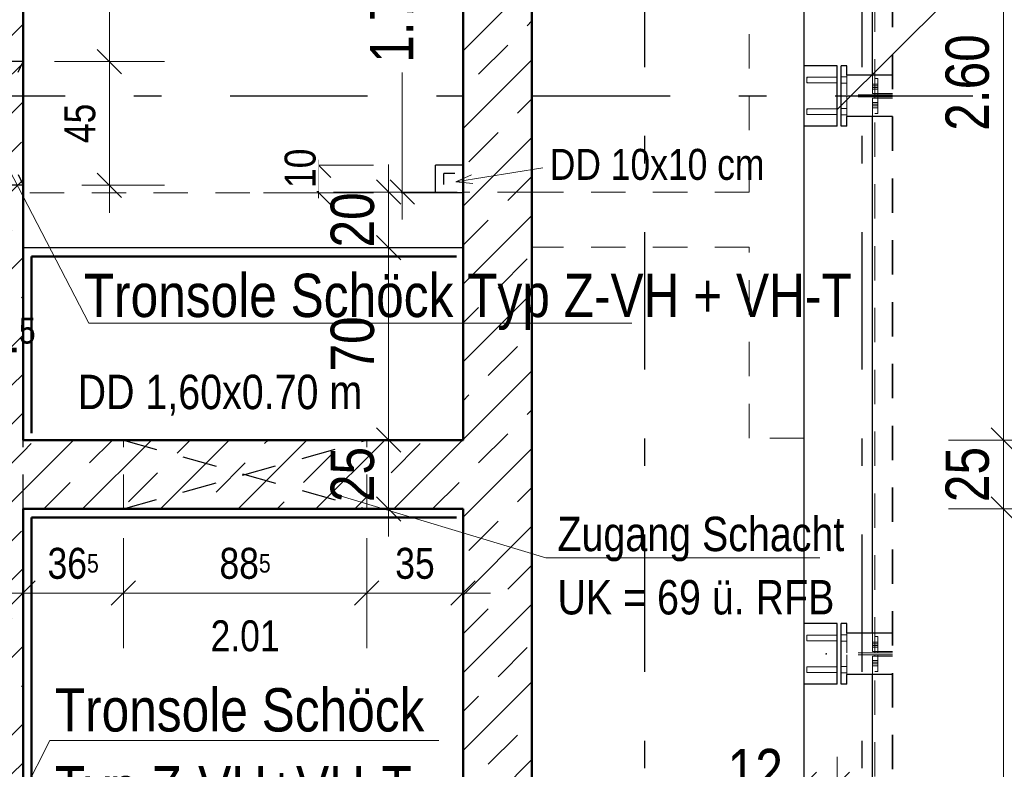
# Model space of a CAD drawing. Header units: millimetres. Extents: x 0 to 102, y -15 to 47.
# Tile 82 of 103: x 46.27 to 49.85, y 21.65 to 24.38. Entities that reach past the tile are written whole.
import ezdxf

# ---------------------------------------------------------------- set-up
doc = ezdxf.new("R2010")
doc.units = ezdxf.units.MM
doc.linetypes.add('DASHDOTX2', pattern=[2, 1, -0.5, 0, -0.5])
doc.linetypes.add('HIDDEN', pattern=[0.375, 0.25, -0.125])
doc.layers.add('Achsen', color=7, linetype='Continuous', lineweight=20)
doc.layers.add('Schraffuren', color=7, linetype='Continuous', lineweight=20)
doc.styles.add('Arial Narrow', font='ARIALN.TTF')
doc.dimstyles.new('Arch_Strakon_dimstyle', dxfattribs={"dimtxt": 15.75, "dimasz": 1, "dimexe": 1.25, "dimexo": 0.0625, "dimgap": 1, "dimtad": 0, "dimzin": 12, "dimdsep": 46, "dimtxsty": 'Arial Narrow', "dimblk": 'Arrowhead_Tick', "dimsah": 1, "dimcen": 0, "dimse1": 1, "dimse2": 1, "dimclrd": 6, "dimclrt": 2, "dimazin": 0, "dimtfac": 1, "dimtdec": 4, "dimtmove": 0, "dimatfit": 3, "dimldrblk": 'NONE', "dimfxl": 1, "dimtvp": 1, "dimtolj": 1, "dimtzin": 0, "dimlwd": 13, "dimarcsym": 2})
pattern_1 = [(45, (0, 0), (-0.14142136, 0.14142136), [0.15, -0.1]), (45, (-0.07071, 0.07071), (-0.14142136, 0.14142136), [])]

# ---------------------------------------------------------------- blocks, each defined once
blk = doc.blocks.new('Arrowhead_Tick')
at = {"color": 0, "linetype": 'Continuous', "lineweight": -2}
for p, q in [((0, 20), (0, -10)), ((-1, 0), (0, 0)), ((10, 0), (0, 0))]:
    blk.add_line(p, q, dxfattribs=at)
at = {"color": 2, "linetype": 'Continuous', "lineweight": 35}
blk.add_line((4.42, 4.42), (-4.42, -4.42), dxfattribs=at)
blk = doc.blocks.new('*D11')
at = {"color": 6, "linetype": 'Continuous', "lineweight": 13}
blk.add_line((50.35, 20.0545), (50.35, 22.0645), dxfattribs=at)
at = {"layer": 'Defpoints', "color": 0}
for p in [(49.206, 22.0745), (50.35, 22.0745), (49.246, 20.0445)]:
    blk.add_point(p, dxfattribs=at)
at = {"color": 6, "lineweight": 13, "xscale": 0.01, "yscale": 0.01, "zscale": 0.01}
for p, rotation in [((50.35, 22.0745), 90), ((50.35, 20.0445), 270)]:
    blk.add_blockref('Arrowhead_Tick', p, dxfattribs=dict(at, rotation=rotation))
at = {"color": 2, "lineweight": 35, "insert": (50.2196, 21.0595), "char_height": 0.1575, "attachment_point": 5, "rotation": 90, "style": 'Arial Narrow'}
blk.add_mtext('\\A1;2.03', dxfattribs=at)
blk = doc.blocks.new('_None')
blk = doc.blocks.new('*D12')
at = {"color": 6, "linetype": 'Continuous', "lineweight": 13}
blk.add_line((50.35, 22.0845), (50.35, 24.0945), dxfattribs=at)
at = {"layer": 'Defpoints', "color": 0}
for p in [(49.246, 24.1045), (50.35, 24.1045), (49.206, 22.0745)]:
    blk.add_point(p, dxfattribs=at)
at = {"color": 6, "lineweight": 13, "xscale": 0.01, "yscale": 0.01, "zscale": 0.01}
for p, rotation in [((50.35, 24.1045), 90), ((50.35, 22.0745), 270)]:
    blk.add_blockref('Arrowhead_Tick', p, dxfattribs=dict(at, rotation=rotation))
at = {"color": 2, "lineweight": 35, "insert": (50.2196, 23.0895), "char_height": 0.1575, "attachment_point": 5, "rotation": 90, "style": 'Arial Narrow'}
blk.add_mtext('\\A1;2.03', dxfattribs=at)
blk = doc.blocks.new('*D13')
at = {"color": 6, "linetype": 'Continuous', "lineweight": 13}
blk.add_line((50.35, 24.1145), (50.35, 26.1245), dxfattribs=at)
at = {"layer": 'Defpoints', "color": 0}
for p in [(49.206, 26.1345), (50.35, 26.1345), (49.246, 24.1045)]:
    blk.add_point(p, dxfattribs=at)
at = {"color": 6, "lineweight": 13, "xscale": 0.01, "yscale": 0.01, "zscale": 0.01}
for p, rotation in [((50.35, 26.1345), 90), ((50.35, 24.1045), 270)]:
    blk.add_blockref('Arrowhead_Tick', p, dxfattribs=dict(at, rotation=rotation))
at = {"color": 2, "lineweight": 35, "insert": (50.2196, 25.1195), "char_height": 0.1575, "attachment_point": 5, "rotation": 90, "style": 'Arial Narrow'}
blk.add_mtext('\\A1;2.03', dxfattribs=at)
blk = doc.blocks.new('*D112')
at = {"layer": 'Achsen', "color": 6, "linetype": 'Continuous', "lineweight": 13}
blk.add_line((49.85, 22.8621), (49.85, 25.4445), dxfattribs=at)
at = {"layer": 'Defpoints', "color": 0}
for p in [(47.8859, 25.4545), (49.85, 25.4545), (47.8871, 22.8521)]:
    blk.add_point(p, dxfattribs=at)
at = {"layer": 'Achsen', "color": 6, "lineweight": 13, "xscale": 0.01, "yscale": 0.01, "zscale": 0.01}
for p, rotation in [((49.85, 25.4545), 90), ((49.85, 22.8521), 270)]:
    blk.add_blockref('Arrowhead_Tick', p, dxfattribs=dict(at, rotation=rotation))
at = {"layer": 'Achsen', "color": 2, "lineweight": 35, "insert": (49.7196, 24.1533), "char_height": 0.1575, "attachment_point": 5, "rotation": 90, "style": 'Arial Narrow'}
blk.add_mtext('\\A1;2.60', dxfattribs=at)
blk = doc.blocks.new('*D118')
at = {"layer": 'Achsen', "color": 6, "linetype": 'Continuous', "lineweight": 13}
blk.add_line((50.7, 19.7145), (50.7, 35.8545), dxfattribs=at)
at = {"layer": 'Defpoints', "color": 0}
for p in [(48.1357, 35.8645), (50.7, 35.8645), (48.1355, 19.7045)]:
    blk.add_point(p, dxfattribs=at)
at = {"layer": 'Achsen', "color": 6, "lineweight": 13, "xscale": 0.01, "yscale": 0.01, "zscale": 0.01}
for p, rotation in [((50.7, 35.8645), 90), ((50.7, 19.7045), 270)]:
    blk.add_blockref('Arrowhead_Tick', p, dxfattribs=dict(at, rotation=rotation))
at = {"layer": 'Achsen', "color": 2, "lineweight": 35, "insert": (50.5696, 27.7845), "char_height": 0.1575, "attachment_point": 5, "rotation": 90, "style": 'Arial Narrow'}
blk.add_mtext('\\A1;16.16', dxfattribs=at)
blk = doc.blocks.new('*D200')
at = {"layer": 'Achsen', "color": 6, "linetype": 'Continuous', "lineweight": 13}
for p, q in [((46.0605, 23.2), (46.0505, 23.2)), ((46.0705, 23.2), (46.0857, 23.2)), ((46.0957, 23.2), (46.1057, 23.2))]:
    blk.add_line(p, q, dxfattribs=at)
at = {"layer": 'Defpoints', "color": 0}
for p in [(46.0857, 25.6545), (46.0705, 23.9987), (46.0857, 23.2)]:
    blk.add_point(p, dxfattribs=at)
at = {"layer": 'Achsen', "color": 6, "lineweight": 13, "xscale": 0.01, "yscale": 0.01, "zscale": 0.01}
blk.add_blockref('Arrowhead_Tick', (46.0705, 23.2), dxfattribs=at)
at = {"layer": 'Achsen', "color": 6, "lineweight": 13, "xscale": 0.01, "yscale": 0.01, "zscale": 0.01, "rotation": 180}
blk.add_blockref('Arrowhead_Tick', (46.0857, 23.2), dxfattribs=at)
at = {"layer": 'Achsen', "color": 2, "lineweight": 35, "insert": (46.2513, 23.25), "char_height": 0.1575, "attachment_point": 5, "style": 'Arial Narrow'}
blk.add_mtext('\\A1;1{\\A1;\\H.6x;\\S5;}', dxfattribs=at)
blk = doc.blocks.new('*D201')
at = {"layer": 'Achsen', "color": 6, "linetype": 'Continuous', "lineweight": 13}
blk.add_line((47.6146, 22.8621), (47.6146, 23.5421), dxfattribs=at)
at = {"layer": 'Defpoints', "color": 0}
for p in [(47.6146, 23.5521), (47.8855, 23.5521), (47.8871, 22.8521)]:
    blk.add_point(p, dxfattribs=at)
at = {"layer": 'Achsen', "color": 6, "lineweight": 13, "xscale": 0.01, "yscale": 0.01, "zscale": 0.01}
for p, rotation in [((47.6146, 23.5521), 90), ((47.6146, 22.8521), 270)]:
    blk.add_blockref('Arrowhead_Tick', p, dxfattribs=dict(at, rotation=rotation))
at = {"layer": 'Achsen', "color": 2, "lineweight": 35, "insert": (47.4842, 23.2021), "char_height": 0.1575, "attachment_point": 5, "rotation": 90, "style": 'Arial Narrow'}
blk.add_mtext('\\A1;70', dxfattribs=at)
blk = doc.blocks.new('*D202')
at = {"layer": 'Achsen', "color": 6, "linetype": 'Continuous', "lineweight": 13}
blk.add_line((47.6146, 23.5621), (47.6146, 23.7445), dxfattribs=at)
at = {"layer": 'Defpoints', "color": 0}
for p in [(47.6146, 23.7545), (47.8871, 23.7545), (47.8855, 23.5521)]:
    blk.add_point(p, dxfattribs=at)
at = {"layer": 'Achsen', "color": 6, "lineweight": 13, "xscale": 0.01, "yscale": 0.01, "zscale": 0.01}
for p, rotation in [((47.6146, 23.7545), 90), ((47.6146, 23.5521), 270)]:
    blk.add_blockref('Arrowhead_Tick', p, dxfattribs=dict(at, rotation=rotation))
at = {"layer": 'Achsen', "color": 2, "lineweight": 35, "insert": (47.4842, 23.6533), "char_height": 0.1575, "attachment_point": 5, "rotation": 90, "style": 'Arial Narrow'}
blk.add_mtext('\\A1;20', dxfattribs=at)
blk = doc.blocks.new('*D203')
at = {"layer": 'Achsen', "color": 6, "linetype": 'Continuous', "lineweight": 13}
for p, q in [((47.6646, 25.4445), (47.6646, 24.6124)), ((47.6646, 23.7645), (47.6646, 24.1893))]:
    blk.add_line(p, q, dxfattribs=at)
at = {"layer": 'Defpoints', "color": 0}
for p in [(47.6646, 25.4545), (47.8859, 25.4545), (47.8871, 23.7545)]:
    blk.add_point(p, dxfattribs=at)
at = {"layer": 'Achsen', "color": 6, "lineweight": 13, "xscale": 0.01, "yscale": 0.01, "zscale": 0.01}
for p, rotation in [((47.6646, 25.4545), 90), ((47.6646, 23.7545), 270)]:
    blk.add_blockref('Arrowhead_Tick', p, dxfattribs=dict(at, rotation=rotation))
at = {"layer": 'Achsen', "color": 2, "lineweight": 35, "insert": (47.6268, 24.4008), "char_height": 0.1575, "attachment_point": 5, "rotation": 90, "style": 'Arial Narrow'}
blk.add_mtext('\\A1;1.70', dxfattribs=at)
blk = doc.blocks.new('*D397')
at = {"layer": 'Achsen', "color": 6, "linetype": 'Continuous', "lineweight": 13}
blk.add_line((52.65, 19.9445), (52.65, 36.8546), dxfattribs=at)
at = {"layer": 'Defpoints', "color": 0}
for p in [(49.1259, 36.8646), (52.65, 36.8646), (49.126, 19.9345)]:
    blk.add_point(p, dxfattribs=at)
at = {"layer": 'Achsen', "color": 6, "lineweight": 13, "xscale": 0.01, "yscale": 0.01, "zscale": 0.01}
for p, rotation in [((52.65, 36.8646), 90), ((52.65, 19.9345), 270)]:
    blk.add_blockref('Arrowhead_Tick', p, dxfattribs=dict(at, rotation=rotation))
blk = doc.blocks.new('*D665')
at = {"layer": 'Achsen', "color": 6, "linetype": 'Continuous', "lineweight": 13}
blk.add_line((47.6146, 22.6121), (47.6146, 22.8421), dxfattribs=at)
at = {"layer": 'Defpoints', "color": 0}
for p in [(47.6146, 22.8521), (47.8871, 22.8521), (47.8857, 22.6021)]:
    blk.add_point(p, dxfattribs=at)
at = {"layer": 'Achsen', "color": 6, "lineweight": 13, "xscale": 0.01, "yscale": 0.01, "zscale": 0.01}
for p, rotation in [((47.6146, 22.8521), 90), ((47.6146, 22.6021), 270)]:
    blk.add_blockref('Arrowhead_Tick', p, dxfattribs=dict(at, rotation=rotation))
at = {"layer": 'Achsen', "color": 2, "lineweight": 35, "insert": (47.4842, 22.7271), "char_height": 0.1575, "attachment_point": 5, "rotation": 90, "style": 'Arial Narrow'}
blk.add_mtext('\\A1;25', dxfattribs=at)
blk = doc.blocks.new('*D666')
at = {"layer": 'Achsen', "color": 6, "linetype": 'Continuous', "lineweight": 13}
blk.add_line((49.85, 19.9645), (49.85, 22.5921), dxfattribs=at)
at = {"layer": 'Defpoints', "color": 0}
for p in [(47.8857, 22.6021), (49.85, 22.6021), (47.8857, 19.9545)]:
    blk.add_point(p, dxfattribs=at)
at = {"layer": 'Achsen', "color": 6, "lineweight": 13, "xscale": 0.01, "yscale": 0.01, "zscale": 0.01}
for p, rotation in [((49.85, 22.6021), 90), ((49.85, 19.9545), 270)]:
    blk.add_blockref('Arrowhead_Tick', p, dxfattribs=dict(at, rotation=rotation))
at = {"layer": 'Achsen', "color": 2, "lineweight": 35, "insert": (49.7196, 21.2783), "char_height": 0.1575, "attachment_point": 5, "rotation": 90, "style": 'Arial Narrow'}
blk.add_mtext('\\A1;2.65', dxfattribs=at)
blk = doc.blocks.new('*D667')
at = {"layer": 'Achsen', "color": 6, "linetype": 'Continuous', "lineweight": 13}
blk.add_line((49.85, 22.6121), (49.85, 22.8421), dxfattribs=at)
at = {"layer": 'Defpoints', "color": 0}
for p in [(47.8871, 22.8521), (49.85, 22.8521), (47.8857, 22.6021)]:
    blk.add_point(p, dxfattribs=at)
at = {"layer": 'Achsen', "color": 6, "lineweight": 13, "xscale": 0.01, "yscale": 0.01, "zscale": 0.01}
for p, rotation in [((49.85, 22.8521), 90), ((49.85, 22.6021), 270)]:
    blk.add_blockref('Arrowhead_Tick', p, dxfattribs=dict(at, rotation=rotation))
at = {"layer": 'Achsen', "color": 2, "lineweight": 35, "insert": (49.7196, 22.7271), "char_height": 0.1575, "attachment_point": 5, "rotation": 90, "style": 'Arial Narrow'}
blk.add_mtext('\\A1;25', dxfattribs=at)
blk = doc.blocks.new('*D672')
at = {"layer": 'Achsen', "color": 6, "linetype": 'Continuous', "lineweight": 13}
for p, q in [((47.3604, 23.8621), (47.3604, 23.8721)), ((47.3604, 23.7521), (47.3604, 23.8521)), ((47.3604, 23.7421), (47.3604, 23.7321))]:
    blk.add_line(p, q, dxfattribs=at)
at = {"layer": 'Defpoints', "color": 0}
for p in [(47.7855, 23.8521), (47.7855, 23.7521)]:
    blk.add_point(p, dxfattribs=at)
at = {"layer": 'Achsen', "color": 6, "lineweight": 13, "xscale": 0.01, "yscale": 0.01, "zscale": 0.01}
for p, rotation in [((47.3604, 23.8521), 270), ((47.3604, 23.7521), 90)]:
    blk.add_blockref('Arrowhead_Tick', p, dxfattribs=dict(at, rotation=rotation))
at = {"layer": 'Achsen', "color": 3, "lineweight": 35, "insert": (47.2939, 23.8411), "char_height": 0.1125, "attachment_point": 5, "rotation": 90, "style": 'Arial Narrow', "bg_fill": 3, "box_fill_scale": 1.1, "bg_fill_color": 256, "bg_fill_true_color": 13158600, "bg_fill_transparency": 0}
blk.add_mtext('\\A1;10', dxfattribs=at)
at = {"layer": 'Defpoints', "color": 0}
blk.add_point((47.3604, 23.8521), dxfattribs=at)
blk = doc.blocks.new('*D717')
at = {"color": 6, "linetype": 'Continuous', "lineweight": 13}
blk.add_line((46.6, 23.7895), (46.6, 24.2195), dxfattribs=at)
at = {"layer": 'Defpoints', "color": 0}
for p in [(46.2857, 24.2295), (46.6, 24.2295), (46.2857, 23.7795)]:
    blk.add_point(p, dxfattribs=at)
at = {"color": 6, "lineweight": 13, "xscale": 0.01, "yscale": 0.01, "zscale": 0.01}
for p, rotation in [((46.6, 24.2295), 90), ((46.6, 23.7795), 270)]:
    blk.add_blockref('Arrowhead_Tick', p, dxfattribs=dict(at, rotation=rotation))
at = {"color": 3, "lineweight": 35, "insert": (46.4928, 24.0045), "char_height": 0.1125, "attachment_point": 5, "rotation": 90, "style": 'Arial Narrow'}
blk.add_mtext('\\A1;45', dxfattribs=at)
blk = doc.blocks.new('*D718')
at = {"color": 6, "linetype": 'Continuous', "lineweight": 13}
blk.add_line((46.6, 24.2395), (46.6, 25.4445), dxfattribs=at)
at = {"layer": 'Defpoints', "color": 0}
for p in [(46.286, 25.4545), (46.6, 25.4545), (46.2857, 24.2295)]:
    blk.add_point(p, dxfattribs=at)
at = {"color": 6, "lineweight": 13, "xscale": 0.01, "yscale": 0.01, "zscale": 0.01}
for p, rotation in [((46.6, 25.4545), 90), ((46.6, 24.2295), 270)]:
    blk.add_blockref('Arrowhead_Tick', p, dxfattribs=dict(at, rotation=rotation))
at = {"color": 3, "lineweight": 35, "insert": (46.4935, 24.842), "char_height": 0.1125, "attachment_point": 5, "rotation": 90, "style": 'Arial Narrow'}
blk.add_mtext('\\A1;1.22{\\A1;\\H.6x;\\S5;}', dxfattribs=at)
blk = doc.blocks.new('*D732')
at = {"color": 6, "linetype": 'Continuous', "lineweight": 13}
blk.add_line((46.2955, 22.2957), (46.6407, 22.2957), dxfattribs=at)
at = {"layer": 'Defpoints', "color": 0}
for p in [(46.2855, 22.6021), (46.6507, 22.6021), (46.6507, 22.2957)]:
    blk.add_point(p, dxfattribs=at)
at = {"color": 6, "lineweight": 13, "xscale": 0.01, "yscale": 0.01, "zscale": 0.01}
blk.add_blockref('Arrowhead_Tick', (46.6507, 22.2957), dxfattribs=at)
at = {"color": 6, "lineweight": 13, "xscale": 0.01, "yscale": 0.01, "zscale": 0.01, "rotation": 180}
blk.add_blockref('Arrowhead_Tick', (46.2855, 22.2957), dxfattribs=at)
at = {"color": 3, "lineweight": 35, "insert": (46.4681, 22.4032), "char_height": 0.1125, "attachment_point": 5, "style": 'Arial Narrow'}
blk.add_mtext('\\A1;36{\\A1;\\H.6x;\\S5;}', dxfattribs=at)
blk = doc.blocks.new('*D733')
at = {"color": 6, "linetype": 'Continuous', "lineweight": 13}
blk.add_line((47.5457, 22.2957), (47.8759, 22.2957), dxfattribs=at)
at = {"layer": 'Defpoints', "color": 0}
for p in [(47.5357, 22.6021), (47.8859, 22.6021), (47.8859, 22.2957)]:
    blk.add_point(p, dxfattribs=at)
at = {"color": 6, "lineweight": 13, "xscale": 0.01, "yscale": 0.01, "zscale": 0.01}
blk.add_blockref('Arrowhead_Tick', (47.8859, 22.2957), dxfattribs=at)
at = {"color": 6, "lineweight": 13, "xscale": 0.01, "yscale": 0.01, "zscale": 0.01, "rotation": 180}
blk.add_blockref('Arrowhead_Tick', (47.5357, 22.2957), dxfattribs=at)
at = {"color": 3, "lineweight": 35, "insert": (47.7108, 22.4032), "char_height": 0.1125, "attachment_point": 5, "style": 'Arial Narrow'}
blk.add_mtext('\\A1;35', dxfattribs=at)
blk = doc.blocks.new('*D734')
at = {"color": 6, "linetype": 'Continuous', "lineweight": 13}
blk.add_line((46.6607, 22.2957), (47.5257, 22.2957), dxfattribs=at)
at = {"layer": 'Defpoints', "color": 0}
for p in [(46.6507, 22.6021), (47.5357, 22.6021), (47.5357, 22.2957)]:
    blk.add_point(p, dxfattribs=at)
at = {"color": 6, "lineweight": 13, "xscale": 0.01, "yscale": 0.01, "zscale": 0.01}
blk.add_blockref('Arrowhead_Tick', (47.5357, 22.2957), dxfattribs=at)
at = {"color": 6, "lineweight": 13, "xscale": 0.01, "yscale": 0.01, "zscale": 0.01, "rotation": 180}
blk.add_blockref('Arrowhead_Tick', (46.6507, 22.2957), dxfattribs=at)
at = {"color": 3, "lineweight": 35, "insert": (47.0932, 22.4032), "char_height": 0.1125, "attachment_point": 5, "style": 'Arial Narrow'}
blk.add_mtext('\\A1;88{\\A1;\\H.6x;\\S5;}', dxfattribs=at)
blk = doc.blocks.new('*D744')
at = {"color": 6, "linetype": 'Continuous', "lineweight": 13}
for p, q in [((49.116, 21.6), (49.106, 21.6)), ((49.126, 21.6), (49.246, 21.6)), ((49.256, 21.6), (49.266, 21.6))]:
    blk.add_line(p, q, dxfattribs=at)
at = {"layer": 'Defpoints', "color": 0}
for p in [(49.126, 21.9645), (49.246, 21.9645), (49.246, 21.6)]:
    blk.add_point(p, dxfattribs=at)
at = {"color": 6, "lineweight": 13, "xscale": 0.01, "yscale": 0.01, "zscale": 0.01}
blk.add_blockref('Arrowhead_Tick', (49.126, 21.6), dxfattribs=at)
at = {"color": 6, "lineweight": 13, "xscale": 0.01, "yscale": 0.01, "zscale": 0.01, "rotation": 180}
blk.add_blockref('Arrowhead_Tick', (49.246, 21.6), dxfattribs=at)
at = {"color": 2, "lineweight": 35, "insert": (48.9481, 21.65), "char_height": 0.1575, "attachment_point": 5, "style": 'Arial Narrow'}
blk.add_mtext('\\A1;12', dxfattribs=at)

msp = doc.modelspace()

# ---------------------------------------------------------------- hatches: boundary and pattern name
at = {"layer": 'Schraffuren', "lineweight": 13}
h = msp.add_hatch(dxfattribs=at)
h.set_pattern_fill('bB', color=6, scale=0.01, angle=45, style=0, pattern_type=2)
h.set_pattern_definition(pattern_1)
h.paths.add_polyline_path([(48.1358675, 19.7044743), (47.8858675, 19.9544743), (47.8858675, 30.1644613), (48.1358675, 30.1644646)])
h = msp.add_hatch(dxfattribs=at)
h.set_pattern_fill('bB', color=6, scale=0.01, angle=45, style=0, pattern_type=2)
h.set_pattern_definition(pattern_1)
h.paths.add_polyline_path([(46.2856915, 25.4544793), (46.2856915, 19.954471), (46.0856915, 19.954471), (46.0856915, 25.4544793)])
h = msp.add_hatch(dxfattribs=at)
h.set_pattern_fill('bB', color=6, scale=0.01, angle=45, style=0, pattern_type=2)
h.set_pattern_definition(pattern_1)
h.paths.add_polyline_path([(47.8858675, 22.8521016), (47.8858675, 22.6021016), (46.2856915, 22.6021016), (46.2856915, 22.8521016)])

# ---------------------------------------------------------------- linework, layer by layer
at = {"color": 2, "linetype": 'HIDDEN', "lineweight": 35, "ltscale": 0.5}
msp.add_line((49.4466279, 19.1794708), (49.4466279, 37.4641182), dxfattribs=at)
at = {"color": 4, "linetype": 'Continuous', "lineweight": 50}
for p, q in [((48.1358675, 19.7044743), (48.1358675, 30.1644646)), ((46.2856915, 22.8521016), (46.2856915, 25.4544793)), ((47.8858675, 22.8521016), (47.8858675, 25.4544793)), ((46.3163717, 23.5203905), (47.8621049, 23.5204218)), ((46.3166223, 22.8770704), (46.3163717, 23.5203905)), ((47.8858675, 22.8521016), (46.2856915, 22.8521016)), ((47.8858675, 22.6021016), (46.2856915, 22.6021016)), ((46.2856915, 19.954471), (46.2856915, 22.6021016)), ((47.8858675, 19.9544743), (47.8858675, 22.6021016)), ((46.3166541, 22.570417), (47.8621049, 22.5704482)), ((46.3169257, 19.9794398), (46.3166541, 22.570417))]:
    msp.add_line(p, q, dxfattribs=at)
at = {"color": 6, "linetype": 'HIDDEN', "lineweight": 13, "ltscale": 0.5}
for p, q in [((49.3830518, 24.1130208), (49.3830518, 26.1259208)), ((48.9260463, 23.7544948), (48.9260463, 25.4544948)), ((49.1359161, 24.1659986), (49.1359161, 24.1694028)), ((49.1359935, 24.169388), (49.1359934, 24.1716675)), ((49.1360178, 24.1659793), (49.1360177, 24.169388)), ((49.1360178, 24.1619604), (49.1360178, 24.1659793)), ((49.2460463, 24.1724703), (49.1360272, 24.1724708)), ((49.1360272, 24.1724708), (49.1360273, 24.1716675)), ((49.1360272, 24.1716755), (49.1360272, 24.1724708)), ((49.1360804, 24.1716755), (49.1360804, 24.1694028)), ((49.2807463, 24.1734592), (49.2607463, 24.1734593)), ((49.2807463, 24.1734592), (49.2607463, 24.1734593)), ((49.2807463, 24.1080208), (49.2807463, 24.1794708)), ((49.3745518, 24.1130208), (49.3745518, 24.1794708)), ((49.3930518, 24.1680208), (49.3830518, 24.1680208)), ((49.3930518, 24.1080208), (49.3930518, 24.1680208)), ((49.1359159, 24.1545388), (49.135916, 24.157943)), ((49.1359937, 24.152274), (49.1359937, 24.1545535)), ((49.1360175, 24.1545535), (49.1360178, 24.157943)), ((49.1360178, 24.157943), (49.1360178, 24.1619604)), ((49.1360257, 24.1514708), (49.1360258, 24.1522661)), ((49.2460463, 24.1514703), (49.1360271, 24.1514708)), ((49.1360285, 24.152274), (49.1360286, 24.1514708)), ((49.13608, 24.1545388), (49.1360799, 24.1522661)), ((49.2807463, 24.1504593), (49.2607463, 24.1504593)), ((49.2807463, 24.1504593), (49.2607463, 24.1504593)), ((49.3830526, 24.1475208), (49.3745526, 24.1475208)), ((49.3830526, 24.1410208), (49.3745526, 24.1410208)), ((49.3830526, 24.1350208), (49.3745526, 24.1350208)), ((49.3830526, 24.1285208), (49.3745526, 24.1285208)), ((49.3930518, 24.1475208), (49.3830526, 24.1475208)), ((49.3930518, 24.1410208), (49.3830526, 24.1410208)), ((49.3930518, 24.1350208), (49.3830526, 24.1350208)), ((49.3930518, 24.1285208), (49.3830526, 24.1285208)), ((49.4466279, 24.1080208), (49.2807463, 24.1080208)), ((49.2807463, 24.0294708), (49.2807463, 24.1009208)), ((49.4466279, 24.1009208), (49.2807463, 24.1009208)), ((49.3745518, 24.0294708), (49.3745518, 24.0959208)), ((49.4466279, 24.1130208), (49.3745526, 24.1130208)), ((49.4466279, 24.0959208), (49.3745526, 24.0959208)), ((49.3830518, 24.1080208), (49.3830518, 24.1130208)), ((49.3830518, 24.0959208), (49.3830518, 24.1009208)), ((49.3830518, 22.0830208), (49.3830518, 24.0959208)), ((49.3930518, 24.0409208), (49.3930518, 24.1009208)), ((49.1359952, 24.054388), (49.1359952, 24.0566675)), ((49.1360189, 24.0566755), (49.1360189, 24.0574708)), ((49.2460463, 24.0574703), (49.1360268, 24.0574708)), ((49.1360344, 24.0574708), (49.1360345, 24.0566675)), ((49.1360776, 24.0566755), (49.1360775, 24.0544028)), ((49.2807463, 24.0584594), (49.2607463, 24.0584595)), ((49.2807463, 24.0584594), (49.2607463, 24.0584595)), ((49.3830526, 24.0804208), (49.3745526, 24.0804208)), ((49.3830526, 24.0739208), (49.3745526, 24.0739208)), ((49.3830526, 24.0679208), (49.3745526, 24.0679208)), ((49.3830526, 24.0614208), (49.3745526, 24.0614208)), ((49.3930518, 24.0804208), (49.3830526, 24.0804208)), ((49.3930518, 24.0739208), (49.3830526, 24.0739208)), ((49.3930518, 24.0679208), (49.3830526, 24.0679208)), ((49.3930518, 24.0614208), (49.3830526, 24.0614208)), ((49.1359144, 24.0395388), (49.1359144, 24.042943)), ((49.1359145, 24.0509986), (49.1359146, 24.0544028)), ((49.1359955, 24.037274), (49.1359955, 24.0395535)), ((49.1360174, 24.0364708), (49.1360174, 24.0372661)), ((49.136018, 24.0395535), (49.1360183, 24.042943)), ((49.1360182, 24.0509793), (49.1360182, 24.054388)), ((49.1360183, 24.0469604), (49.1360182, 24.0509793)), ((49.1360183, 24.042943), (49.1360183, 24.0469604)), ((49.2460463, 24.0364703), (49.1360267, 24.0364708)), ((49.1360357, 24.037274), (49.1360357, 24.0364708)), ((49.1360771, 24.0395388), (49.1360771, 24.0372661)), ((49.2807463, 24.0354594), (49.2607463, 24.0354595)), ((49.2807463, 24.0354594), (49.2607463, 24.0354595)), ((49.3930518, 24.0409208), (49.3830518, 24.0409208)), ((46.2855086, 23.5521016), (46.2855086, 23.7521016)), ((47.8855086, 23.5521016), (47.8855086, 23.7521016)), ((47.8856915, 23.5521016), (47.8856915, 23.7544948)), ((48.1356915, 23.7544734), (47.8856915, 23.7544734)), ((48.9260463, 23.7544734), (48.1356915, 23.7544734)), ((46.2856915, 23.5521016), (46.2855086, 23.5521016)), ((46.2855086, 22.8521016), (46.2855086, 23.5521016)), ((47.8871049, 23.5521016), (47.8858675, 23.5521016)), ((47.8871049, 22.8521016), (47.8871049, 23.5521016)), ((48.1356915, 19.954471), (48.1356915, 23.5544948)), ((48.9260463, 23.5544218), (48.1356915, 23.5544218)), ((48.9260463, 22.859471), (48.9260463, 23.5544948)), ((46.2856915, 22.8521016), (46.2855086, 22.8521016)), ((46.2855086, 22.6021016), (46.2855086, 22.8521016)), ((46.2856915, 22.6021016), (46.2856915, 22.8521016)), ((46.6506915, 22.6021016), (46.6506915, 22.8521016)), ((47.5356915, 22.6021016), (47.5356915, 22.8521016)), ((47.8871049, 22.8521016), (47.8858675, 22.8521016)), ((49.1260463, 22.859471), (48.9260463, 22.859471)), ((46.2856915, 22.6021016), (46.2855086, 22.6021016)), ((46.2855086, 22.1544708), (46.2855086, 22.6021016)), ((46.2855086, 19.9544743), (46.2855086, 22.1544708)), ((49.1358882, 22.1245388), (49.1358882, 22.127943)), ((49.1358883, 22.1359986), (49.1358884, 22.1394028)), ((49.1360246, 22.139388), (49.1360246, 22.1416675)), ((49.1360249, 22.122274), (49.1360248, 22.1245535)), ((49.1360261, 22.1245535), (49.1360264, 22.127943)), ((49.1360264, 22.1359793), (49.1360264, 22.139388)), ((49.1360264, 22.1319604), (49.1360264, 22.1359793)), ((49.1360264, 22.127943), (49.1360264, 22.1319604)), ((49.2460463, 22.1424703), (49.1360272, 22.1424708)), ((49.1360272, 22.1424708), (49.1360273, 22.1416675)), ((49.1360272, 22.1416755), (49.1360272, 22.1424708)), ((49.1360296, 22.1245388), (49.1360296, 22.1222661)), ((49.1360301, 22.1416755), (49.13603, 22.1394028)), ((49.2807463, 22.1434592), (49.2607463, 22.1434593)), ((49.2807463, 22.1434592), (49.2607463, 22.1434593)), ((49.2807463, 22.0780208), (49.2807463, 22.1494708)), ((49.3745518, 22.0830208), (49.3745518, 22.1494708)), ((49.3930518, 22.1380208), (49.3830518, 22.1380208)), ((49.3930518, 22.0780208), (49.3930518, 22.1380208)), ((49.1360257, 22.1214708), (49.1360258, 22.1222661)), ((49.2460463, 22.1214703), (49.1360271, 22.1214708)), ((49.1360285, 22.122274), (49.1360286, 22.1214708)), ((49.2807463, 22.1204593), (49.2607463, 22.1204593)), ((49.2807463, 22.1204593), (49.2607463, 22.1204593)), ((49.3830526, 22.1175208), (49.3745526, 22.1175208)), ((49.3830526, 22.1110208), (49.3745526, 22.1110208)), ((49.3830526, 22.1050208), (49.3745526, 22.1050208)), ((49.3830526, 22.0985208), (49.3745526, 22.0985208)), ((49.3930518, 22.1175208), (49.3830526, 22.1175208)), ((49.3930518, 22.1110208), (49.3830526, 22.1110208)), ((49.3930518, 22.1050208), (49.3830526, 22.1050208)), ((49.3930518, 22.0985208), (49.3830526, 22.0985208)), ((49.4466279, 22.0780208), (49.2807463, 22.0780208)), ((49.2807463, 21.9994708), (49.2807463, 22.0709208)), ((49.4466279, 22.0709208), (49.2807463, 22.0709208)), ((49.3745518, 21.9994708), (49.3745518, 22.0659208)), ((49.4466279, 22.0830208), (49.3745526, 22.0830208)), ((49.4466279, 22.0659208), (49.3745526, 22.0659208)), ((49.3830518, 22.0780208), (49.3830518, 22.0830208)), ((49.3830518, 22.0659208), (49.3830518, 22.0709208)), ((49.3830518, 20.0530208), (49.3830518, 22.0659208)), ((49.3930518, 22.0109208), (49.3930518, 22.0709208)), ((49.1358868, 22.0209986), (49.1358868, 22.0244028)), ((49.1360189, 22.0266755), (49.1360189, 22.0274708)), ((49.1360264, 22.024388), (49.1360263, 22.0266675)), ((49.1360269, 22.0209793), (49.1360264, 22.024388)), ((49.2460463, 22.0274703), (49.1360268, 22.0274708)), ((49.1360269, 22.0169604), (49.1360269, 22.0209793)), ((49.1360269, 22.012943), (49.1360269, 22.0169604)), ((49.1360272, 22.0266755), (49.1360272, 22.0244028)), ((49.1360344, 22.0274708), (49.1360345, 22.0266675)), ((49.2807463, 22.0284594), (49.2607463, 22.0284595)), ((49.2807463, 22.0284594), (49.2607463, 22.0284595)), ((49.3830526, 22.0504208), (49.3745526, 22.0504208)), ((49.3830526, 22.0439208), (49.3745526, 22.0439208)), ((49.3830526, 22.0379208), (49.3745526, 22.0379208)), ((49.3830526, 22.0314208), (49.3745526, 22.0314208)), ((49.3930518, 22.0504208), (49.3830526, 22.0504208)), ((49.3930518, 22.0439208), (49.3830526, 22.0439208)), ((49.3930518, 22.0379208), (49.3830526, 22.0379208)), ((49.3930518, 22.0314208), (49.3830526, 22.0314208)), ((49.1358866, 22.0095388), (49.1358867, 22.012943)), ((49.1360174, 22.0064708), (49.1360174, 22.0072661)), ((49.1360266, 22.0095535), (49.1360269, 22.012943)), ((49.1360266, 22.007274), (49.1360266, 22.0095535)), ((49.1360268, 22.0095388), (49.1360267, 22.0072661)), ((49.2460463, 22.0064703), (49.1360267, 22.0064708)), ((49.1360357, 22.007274), (49.1360357, 22.0064708)), ((49.2807463, 22.0054594), (49.2607463, 22.0054595)), ((49.2807463, 22.0054594), (49.2607463, 22.0054595)), ((49.3930518, 22.0109208), (49.3830518, 22.0109208))]:
    msp.add_line(p, q, dxfattribs=at)
at = {"color": 3, "linetype": 'HIDDEN', "lineweight": 25, "ltscale": 0.5}
for p, q in [((46.2856915, 24.2294948), (46.0856915, 24.2294948)), ((46.0856915, 23.7794948), (46.2856915, 24.2294948)), ((46.0856915, 24.2294948), (46.2856915, 23.7794948)), ((46.2856915, 23.7794948), (46.0856915, 23.7794948)), ((46.6506915, 22.6021016), (47.5356915, 22.8521016)), ((46.6506915, 22.8521016), (47.5356915, 22.6021016))]:
    msp.add_line(p, q, dxfattribs=at)
at = {"color": 5, "linetype": 'Continuous', "lineweight": 18}
msp.add_line((48.1860424, 22.423429), (47.4140128, 22.6566084), dxfattribs=at)
at = {"color": 9, "linetype": 'Continuous', "lineweight": 0}
for centre in [(49.2460463, 24.104471), (49.2060463, 22.0744708)]:
    msp.add_circle(centre, 0.00111, dxfattribs=at)
at = {"layer": 'Achsen', "color": 3, "linetype": 'DASHDOTX2', "lineweight": 25, "ltscale": 0.5}
for p, q in [((48.5456957, 39.0086435), (48.5456957, 13.2571345)), ((49.3356957, 39.0086435), (49.3356957, 13.2571345)), ((5.2386957, 24.104471), (50.913591, 24.104471))]:
    msp.add_line(p, q, dxfattribs=at)
at = {"layer": 'Achsen', "color": 3, "linetype": 'Continuous', "lineweight": 25}
for p, q in [((49.1260463, 22.1544708), (49.1260463, 36.2444743)), ((49.3745518, 24.1794708), (49.3745518, 26.0594708)), ((49.2460463, 24.2144708), (49.1260463, 24.2144708)), ((49.2460463, 23.9944708), (49.2460463, 24.2144708)), ((49.2807463, 24.2144708), (49.2607463, 24.2144708)), ((49.2607463, 23.9944708), (49.2607463, 24.2144708)), ((49.2807463, 24.1794708), (49.2807463, 24.2144708)), ((49.4466279, 24.1794708), (49.2807463, 24.1794708)), ((49.4466279, 24.0294708), (49.2807463, 24.0294708)), ((49.2807463, 23.9944708), (49.2807463, 24.0294708)), ((49.3745518, 22.1494708), (49.3745518, 24.0294708)), ((49.2460463, 23.9944708), (49.1260463, 23.9944708)), ((49.2807463, 23.9944708), (49.2607463, 23.9944708)), ((47.8855086, 23.7521016), (47.8855086, 23.8521066)), ((47.8555467, 23.8221066), (47.8155442, 23.8221066)), ((47.8155442, 23.7821062), (47.8155442, 23.8221066)), ((47.8858675, 23.5521016), (46.2856915, 23.5521016)), ((47.8856915, 22.8521016), (47.8856915, 23.5521016)), ((47.8856915, 22.1544708), (47.8856915, 22.6021016)), ((49.2460463, 22.1844708), (49.1260463, 22.1844708)), ((49.2460463, 21.9644708), (49.2460463, 22.1844708)), ((49.2807463, 22.1844708), (49.2607463, 22.1844708)), ((49.2607463, 21.9644708), (49.2607463, 22.1844708)), ((49.2807463, 22.1494708), (49.2807463, 22.1844708)), ((47.8856915, 19.954471), (47.8856915, 22.1544708)), ((49.1260463, 19.704471), (49.1260463, 22.1544708)), ((49.4466279, 22.1494708), (49.2807463, 22.1494708)), ((49.4466279, 21.9994708), (49.2807463, 21.9994708)), ((49.2807463, 21.9644708), (49.2807463, 21.9994708)), ((49.3745518, 20.1194708), (49.3745518, 21.9994708)), ((49.2460463, 21.9644708), (49.1260463, 21.9644708)), ((49.2807463, 21.9644708), (49.2607463, 21.9644708))]:
    msp.add_line(p, q, dxfattribs=at)
at = {"layer": 'Achsen', "color": 5, "linetype": 'Continuous', "lineweight": 18}
for p, q in [((51.9735456, 26.7800282), (49.2461368, 24.0545788)), ((48.1756596, 23.8422264), (47.8593383, 23.7919025)), ((46.5245142, 23.2778879), (46.2355086, 23.8364768)), ((47.8593383, 23.7919025), (47.9160672, 23.8172067)), ((47.9211191, 23.7854521), (47.8593383, 23.7919025)), ((48.4996277, 23.2778879), (46.5245142, 23.2778879)), ((49.1823053, 22.423429), (48.1860424, 22.423429)), ((46.3828487, 21.7594009), (46.1981558, 21.395292)), ((47.797069, 21.7594009), (46.3828487, 21.7594009))]:
    msp.add_line(p, q, dxfattribs=at)
at = {"layer": 'Achsen', "color": 9, "linetype": 'Continuous', "lineweight": 0}
msp.add_circle((47.8871049, 23.7544742), 0.00111, dxfattribs=at)

# ---------------------------------------------------------------- texts
at = {"color": 3, "lineweight": 25, "style": 'Arial Narrow'}
for s, height, p in [('DD 10x10 cm', 0.1125025, (48.2008216, 23.7990916)), ('DD 1,60x0.70 m', 0.125, (46.4843307, 22.9649813))]:
    msp.add_text(s, height=height, dxfattribs=at).set_placement(p)
at = {"color": 3, "lineweight": 25, "insert": (47.0931915, 22.1394758), "char_height": 0.1125, "attachment_point": 5, "line_spacing_factor": 0.9, "style": 'Arial Narrow'}
msp.add_mtext('2.01', dxfattribs=at)
at = {"layer": 'Achsen', "color": 2, "lineweight": 35, "style": 'Arial Narrow'}
for s, p in [('Tronsole Schöck Typ Z-VH + VH-T', (46.5065611, 23.2999819)), ('Tronsole Schöck', (46.4013134, 21.7921095)), ('Typ Z-VH+VH-T', (46.4013134, 21.5086095))]:
    msp.add_text(s, height=0.1575, dxfattribs=at).set_placement(p)
at = {"layer": 'Achsen', "color": 3, "lineweight": 25, "style": 'Arial Narrow'}
for s, p in [('Zugang Schacht', (48.2288695, 22.4482829)), ('UK = 69 ü. RFB', (48.2288695, 22.2181057))]:
    msp.add_text(s, height=0.125, dxfattribs=at).set_placement(p)

# ---------------------------------------------------------------- dimensions: what is measured, and where the dimension line sits
at = {"lineweight": 35}
for base, p1, p2, text, override, picture, middle in [((50.35, 26.1344708), (49.2460463, 24.104471), (49.2060463, 26.1344708), '2.03', {"dimscale": 0.01, "dimtxt": 15.75, "dimasz": 1, "dimgap": 5, "dimtad": 1, "dimjust": 0, "dimtih": 0, "dimtoh": 0, "dimdec": 5, "dimdsep": 46, "dimtxsty": 'Arial Narrow', "dimclrd": 6, "dimclrt": 2, "dimtix": 1, "dimtofl": 255, "dimtmove": 0, "dimatfit": 2, "dimfxl": 0, "dimfxlon": 0, "dimtvp": 31.746032, "dimlwd": 13}, '*D13', (50.35, 25.1194709)), ((46.6, 25.4544948), (46.2856915, 24.2294948), (46.2860463, 25.4544948), '1.22{\\A1;\\H.6x;\\S5;}', {"dimscale": 0.01, "dimtxt": 11.25, "dimasz": 1, "dimgap": 5, "dimtad": 1, "dimjust": 0, "dimtih": 0, "dimtoh": 0, "dimdec": 5, "dimdsep": 46, "dimtxsty": 'Arial Narrow', "dimclrd": 6, "dimclrt": 3, "dimtix": 1, "dimtofl": 255, "dimtmove": 0, "dimatfit": 2, "dimfxl": 0, "dimfxlon": 0, "dimtvp": 44.444444, "dimlwd": 13}, '*D718', (46.6, 24.8419948)), ((46.6, 24.2294948), (46.2856915, 23.7794948), (46.2856915, 24.2294948), '45', {"dimscale": 0.01, "dimtxt": 11.25, "dimasz": 1, "dimgap": 5, "dimtad": 1, "dimjust": 0, "dimtih": 0, "dimtoh": 0, "dimdec": 5, "dimdsep": 46, "dimtxsty": 'Arial Narrow', "dimclrd": 6, "dimclrt": 3, "dimtix": 1, "dimtofl": 255, "dimtmove": 0, "dimatfit": 2, "dimfxl": 0, "dimfxlon": 0, "dimtvp": 44.444444, "dimlwd": 13}, '*D717', (46.6, 24.0044948)), ((50.35, 24.104471), (49.2060463, 22.0744708), (49.2460463, 24.104471), '2.03', {"dimscale": 0.01, "dimtxt": 15.75, "dimasz": 1, "dimgap": 5, "dimtad": 1, "dimjust": 0, "dimtih": 0, "dimtoh": 0, "dimdec": 5, "dimdsep": 46, "dimtxsty": 'Arial Narrow', "dimclrd": 6, "dimclrt": 2, "dimtix": 1, "dimtofl": 255, "dimtmove": 0, "dimatfit": 2, "dimfxl": 0, "dimfxlon": 0, "dimtvp": 31.746032, "dimlwd": 13}, '*D12', (50.35, 23.0894709)), ((50.35, 22.0744708), (49.2460463, 20.044471), (49.2060463, 22.0744708), '2.03', {"dimscale": 0.01, "dimtxt": 15.75, "dimasz": 1, "dimgap": 5, "dimtad": 1, "dimjust": 0, "dimtih": 0, "dimtoh": 0, "dimdec": 5, "dimdsep": 46, "dimtxsty": 'Arial Narrow', "dimclrd": 6, "dimclrt": 2, "dimtix": 1, "dimtofl": 255, "dimtmove": 0, "dimatfit": 2, "dimfxl": 0, "dimfxlon": 0, "dimtvp": 31.746032, "dimlwd": 13}, '*D11', (50.35, 21.0594709))]:
    dim = msp.add_linear_dim(base=base, p1=p1, p2=p2, angle=90, text=text, dimstyle='Arch_Strakon_dimstyle', override=override, dxfattribs=at)
    dim.commit()
    dim.dimension.update_dxf_attribs({"geometry": picture, "text_midpoint": middle, "dimtype": 160})
for base, p1, p2, text, override, picture, middle in [((46.6506915, 22.2957258), (46.2855086, 22.6021016), (46.6506915, 22.6021016), '36{\\A1;\\H.6x;\\S5;}', {"dimscale": 0.01, "dimtxt": 11.25, "dimasz": 1, "dimgap": 5, "dimtad": 1, "dimjust": 0, "dimtih": 0, "dimtoh": 0, "dimdec": 5, "dimdsep": 46, "dimtxsty": 'Arial Narrow', "dimclrd": 6, "dimclrt": 3, "dimtix": 1, "dimtofl": 255, "dimtmove": 0, "dimatfit": 2, "dimfxl": 0, "dimfxlon": 0, "dimtvp": 44.444444, "dimlwd": 13}, '*D732', (46.4681001, 22.2957258)), ((47.5356915, 22.2957258), (46.6506915, 22.6021016), (47.5356915, 22.6021016), '88{\\A1;\\H.6x;\\S5;}', {"dimscale": 0.01, "dimtxt": 11.25, "dimasz": 1, "dimgap": 5, "dimtad": 1, "dimjust": 0, "dimtih": 0, "dimtoh": 0, "dimdec": 5, "dimdsep": 46, "dimtxsty": 'Arial Narrow', "dimclrd": 6, "dimclrt": 3, "dimtix": 1, "dimtofl": 255, "dimtmove": 0, "dimatfit": 2, "dimfxl": 0, "dimfxlon": 0, "dimtvp": 44.444444, "dimlwd": 13}, '*D734', (47.0931915, 22.2957258)), ((47.8858675, 22.2957258), (47.5356915, 22.6021016), (47.8858675, 22.6021016), '35', {"dimscale": 0.01, "dimtxt": 11.25, "dimasz": 1, "dimgap": 5, "dimtad": 1, "dimjust": 0, "dimtih": 0, "dimtoh": 0, "dimdec": 5, "dimdsep": 46, "dimtxsty": 'Arial Narrow', "dimclrd": 6, "dimclrt": 3, "dimtix": 1, "dimtofl": 255, "dimtmove": 0, "dimatfit": 2, "dimfxl": 0, "dimfxlon": 0, "dimtvp": 44.444444, "dimlwd": 13}, '*D733', (47.7107795, 22.2957258)), ((49.2460463, 21.6), (49.1260463, 21.9644708), (49.2460463, 21.9644708), '12', {"dimscale": 0.01, "dimtxt": 15.75, "dimasz": 1, "dimgap": 5, "dimtad": 1, "dimjust": 0, "dimtih": 0, "dimtoh": 0, "dimdec": 5, "dimdsep": 46, "dimtxsty": 'Arial Narrow', "dimclrd": 6, "dimclrt": 2, "dimtix": 0, "dimtofl": 255, "dimtmove": 2, "dimatfit": 2, "dimfxl": 0, "dimfxlon": 0, "dimtvp": 31.746032, "dimlwd": 13}, '*D744', (48.9480713, 21.65))]:
    dim = msp.add_linear_dim(base=base, p1=p1, p2=p2, text=text, dimstyle='Arch_Strakon_dimstyle', override=override, dxfattribs=at)
    dim.commit()
    dim.dimension.update_dxf_attribs({"geometry": picture, "text_midpoint": middle, "dimtype": 160})
at = {"layer": 'Achsen', "lineweight": 35}
for base, p1, p2, text, override, picture, middle in [((52.65, 36.8646244), (49.1260463, 19.9344708), (49.1258963, 36.8646244), ' ', {"dimscale": 0.01, "dimtxt": 15, "dimasz": 1, "dimgap": 5, "dimtad": 1, "dimjust": 0, "dimtih": 0, "dimtoh": 0, "dimdec": 5, "dimdsep": 46, "dimtxsty": 'Arial Narrow', "dimclrd": 6, "dimclrt": 2, "dimtix": 1, "dimtofl": 255, "dimtmove": 0, "dimatfit": 2, "dimfxl": 0, "dimfxlon": 0, "dimtvp": 33.333333, "dimlwd": 13}, '*D397', (52.65, 28.3995476)), ((50.7, 35.8644792), (48.1354615, 19.704471), (48.1356918, 35.8644792), '16.16', {"dimscale": 0.01, "dimtxt": 15.75, "dimasz": 1, "dimgap": 5, "dimtad": 1, "dimjust": 0, "dimtih": 0, "dimtoh": 0, "dimdec": 5, "dimdsep": 46, "dimtxsty": 'Arial Narrow', "dimclrd": 6, "dimclrt": 2, "dimtix": 1, "dimtofl": 255, "dimtmove": 0, "dimatfit": 2, "dimfxl": 0, "dimfxlon": 0, "dimtvp": 31.746032, "dimlwd": 13}, '*D118', (50.7, 27.7844751)), ((47.664637, 25.4544793), (47.8871049, 23.7544742), (47.8858675, 25.4544793), '1.70', {"dimscale": 0.01, "dimtxt": 15.75, "dimasz": 1, "dimgap": 5, "dimtad": 0, "dimjust": 0, "dimtih": 0, "dimtoh": 0, "dimdec": 5, "dimdsep": 46, "dimtxsty": 'Arial Narrow', "dimclrd": 6, "dimclrt": 2, "dimtix": 0, "dimtofl": 255, "dimtmove": 2, "dimatfit": 2, "dimfxl": 0, "dimfxlon": 0, "dimtvp": 31.746032, "dimlwd": 13}, '*D203', (47.6268309, 24.4008316)), ((49.85, 25.4544793), (47.8871049, 22.8521016), (47.8858675, 25.4544793), '2.60', {"dimscale": 0.01, "dimtxt": 15.75, "dimasz": 1, "dimgap": 5, "dimtad": 1, "dimjust": 0, "dimtih": 0, "dimtoh": 0, "dimdec": 5, "dimdsep": 46, "dimtxsty": 'Arial Narrow', "dimclrd": 6, "dimclrt": 2, "dimtix": 1, "dimtofl": 255, "dimtmove": 0, "dimatfit": 2, "dimfxl": 0, "dimfxlon": 0, "dimtvp": 31.746032, "dimlwd": 13}, '*D112', (49.85, 24.1532905)), ((47.614637, 23.7544742), (47.8855086, 23.5521016), (47.8871049, 23.7544742), '20', {"dimscale": 0.01, "dimtxt": 15.75, "dimasz": 1, "dimgap": 5, "dimtad": 1, "dimjust": 0, "dimtih": 0, "dimtoh": 0, "dimdec": 5, "dimdsep": 46, "dimtxsty": 'Arial Narrow', "dimclrd": 6, "dimclrt": 2, "dimtix": 1, "dimtofl": 255, "dimtmove": 0, "dimatfit": 2, "dimfxl": 0, "dimfxlon": 0, "dimtvp": 31.746032, "dimlwd": 13}, '*D202', (47.614637, 23.6532879)), ((47.614637, 23.5521016), (47.8871049, 22.8521016), (47.8855086, 23.5521016), '70', {"dimscale": 0.01, "dimtxt": 15.75, "dimasz": 1, "dimgap": 5, "dimtad": 1, "dimjust": 0, "dimtih": 0, "dimtoh": 0, "dimdec": 5, "dimdsep": 46, "dimtxsty": 'Arial Narrow', "dimclrd": 6, "dimclrt": 2, "dimtix": 1, "dimtofl": 255, "dimtmove": 0, "dimatfit": 2, "dimfxl": 0, "dimfxlon": 0, "dimtvp": 31.746032, "dimlwd": 13}, '*D201', (47.614637, 23.2021016)), ((47.614637, 22.8521016), (47.8856915, 22.6021016), (47.8871049, 22.8521016), '25', {"dimscale": 0.01, "dimtxt": 15.75, "dimasz": 1, "dimgap": 5, "dimtad": 1, "dimjust": 0, "dimtih": 0, "dimtoh": 0, "dimdec": 5, "dimdsep": 46, "dimtxsty": 'Arial Narrow', "dimclrd": 6, "dimclrt": 2, "dimtix": 1, "dimtofl": 255, "dimtmove": 0, "dimatfit": 2, "dimfxl": 0, "dimfxlon": 0, "dimtvp": 31.746032, "dimlwd": 13}, '*D665', (47.614637, 22.7271016)), ((49.85, 22.8521016), (47.8856915, 22.6021016), (47.8871049, 22.8521016), '25', {"dimscale": 0.01, "dimtxt": 15.75, "dimasz": 1, "dimgap": 5, "dimtad": 1, "dimjust": 0, "dimtih": 0, "dimtoh": 0, "dimdec": 5, "dimdsep": 46, "dimtxsty": 'Arial Narrow', "dimclrd": 6, "dimclrt": 2, "dimtix": 1, "dimtofl": 255, "dimtmove": 0, "dimatfit": 2, "dimfxl": 0, "dimfxlon": 0, "dimtvp": 31.746032, "dimlwd": 13}, '*D667', (49.85, 22.7271016)), ((49.85, 22.6021016), (47.8856915, 19.954471), (47.8856915, 22.6021016), '2.65', {"dimscale": 0.01, "dimtxt": 15.75, "dimasz": 1, "dimgap": 5, "dimtad": 1, "dimjust": 0, "dimtih": 0, "dimtoh": 0, "dimdec": 5, "dimdsep": 46, "dimtxsty": 'Arial Narrow', "dimclrd": 6, "dimclrt": 2, "dimtix": 1, "dimtofl": 255, "dimtmove": 0, "dimatfit": 2, "dimfxl": 0, "dimfxlon": 0, "dimtvp": 31.746032, "dimlwd": 13}, '*D666', (49.85, 21.2782863))]:
    dim = msp.add_linear_dim(base=base, p1=p1, p2=p2, angle=90, text=text, dimstyle='Arch_Strakon_dimstyle', override=override, dxfattribs=at)
    dim.commit()
    dim.dimension.update_dxf_attribs({"geometry": picture, "text_midpoint": middle, "dimtype": 160})
dim = msp.add_linear_dim(base=(46.0856915, 23.2), p1=(46.0705086, 23.9986951), p2=(46.0856915, 25.6544793), text='1{\\A1;\\H.6x;\\S5;}', dimstyle='Arch_Strakon_dimstyle', override={"dimscale": 0.01, "dimtxt": 15.75, "dimasz": 1, "dimgap": 5, "dimtad": 1, "dimjust": 4, "dimtih": 0, "dimtoh": 0, "dimdec": 5, "dimdsep": 46, "dimtxsty": 'Arial Narrow', "dimclrd": 6, "dimclrt": 2, "dimtix": 0, "dimtofl": 255, "dimtmove": 2, "dimatfit": 2, "dimfxl": 0, "dimfxlon": 0, "dimtvp": 31.746032, "dimlwd": 13}, dxfattribs=at)
dim.commit()
dim.dimension.update_dxf_attribs({"geometry": '*D200', "text_midpoint": (46.2512634, 23.25), "dimtype": 160})

# ---------------------------------------------------------------- next in the draw order: dimensions: what is measured, and where the dimension line sits
dim = msp.add_linear_dim(base=(47.360426, 23.8521066), p1=(47.7855442, 23.7521062), p2=(47.7855442, 23.8521066), angle=90, text='10', dimstyle='Arch_Strakon_dimstyle', override={"dimscale": 0.01, "dimtxt": 11.25, "dimasz": 1, "dimgap": 5, "dimtad": 0, "dimjust": 0, "dimtih": 0, "dimtoh": 0, "dimdec": 5, "dimdsep": 46, "dimtxsty": 'Arial Narrow', "dimclrd": 6, "dimclrt": 3, "dimtix": 0, "dimtofl": 255, "dimtmove": 2, "dimatfit": 2, "dimfxl": 0, "dimfxlon": 0, "dimtvp": 44.444444, "dimtfill": 1, "dimtfillclr": 7, "dimlwd": 13}, dxfattribs=at)
dim.commit()
dim.dimension.update_dxf_attribs({"geometry": '*D672', "text_midpoint": (47.2938517, 23.8411158), "dimtype": 160})

# ---------------------------------------------------------------- next in the draw order: linework, layer by layer
at = {"color": 6, "linetype": 'HIDDEN', "lineweight": 13, "ltscale": 0.5}
msp.add_line((47.7855442, 23.7520549), (46.2855086, 23.7520549), dxfattribs=at)
at = {"layer": 'Achsen', "color": 3, "linetype": 'Continuous', "lineweight": 25}
for p, q in [((47.8855467, 23.8521066), (47.7855442, 23.8521066)), ((47.7855442, 23.7521062), (47.7855442, 23.8521066)), ((47.8855467, 23.7520549), (47.7855442, 23.7520549))]:
    msp.add_line(p, q, dxfattribs=at)

doc.saveas('drawing.dxf')
